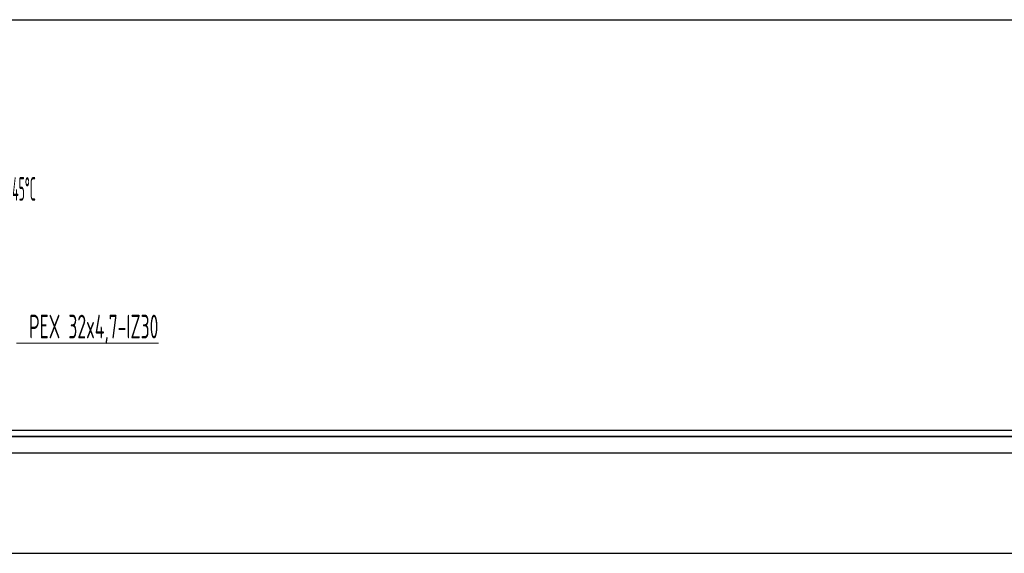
# Model space of a CAD drawing. Header units: millimetres. Extents: x -727 to 69715, y -15705 to 98123.
# Tile 190 of 256: x 40156 to 45349, y -10405 to -7589. Entities that reach past the tile are written whole.
import ezdxf
from ezdxf.enums import TextEntityAlignment as Align

# ---------------------------------------------------------------- set-up
doc = ezdxf.new("R2010")
doc.units = ezdxf.units.MM
doc.linetypes.add('VERDECKT', pattern=[9.525, 6.35, -3.175])
for name, color, linetype, lineweight in [('UT_KOTY - DIMENZE', 7, 'Continuous', 5), ('UT_POPIS - OBECNĚ', 7, 'Continuous', 5), ('UT_SCHÉMA_PŘÍVOD', 10, 'Continuous', 35), ('UT_SCHÉMA_ZPÁTEČKA', 172, 'VERDECKT', 35)]:
    doc.layers.add(name, color=color, linetype=linetype, lineweight=lineweight)
doc.styles.add('ISO 2.5', font='isocp.shx', dxfattribs={"width": 0.8, "height": 2.5})
doc.styles.add('ISOCP 2.5', font='isocp.shx', dxfattribs={"width": 0.6, "height": 2.5})

msp = doc.modelspace()

# ---------------------------------------------------------------- linework, layer by layer
for p, q in [((-727.4, -7589.4), (68024.3, -7589.4)), ((-727.4, -9754.7), (68024.3, -9754.7)), ((-727.4, -10404.7), (68024.3, -10404.7))]:
    msp.add_line(p, q)
at = {"layer": 'UT_KOTY - DIMENZE'}
msp.add_lwpolyline([(40138.4, -9295.9), (40887.2, -9295.9)], dxfattribs=at)
at = {"layer": 'UT_SCHÉMA_PŘÍVOD'}
msp.add_line((39959, -9875.7), (58155.7, -9874.7), dxfattribs=at)
at = {"layer": 'UT_SCHÉMA_ZPÁTEČKA', "ltscale": 0.3}
msp.add_line((39850.4, -9788.6), (58055.7, -9788.6), dxfattribs=at)

# ---------------------------------------------------------------- texts
at = {"layer": 'UT_KOTY - DIMENZE', "insert": (40887.2, -9145.9), "char_height": 125, "attachment_point": 3, "style": 'ISOCP 2.5'}
msp.add_mtext('PEX 32x4,7-IZ30', dxfattribs=at)
at = {"layer": 'UT_POPIS - OBECNĚ', "style": 'ISO 2.5', "width": 0.4}
msp.add_text('45°C', height=125, dxfattribs=at).set_placement((40178.7, -8482.3), align=Align.MIDDLE_CENTER)

doc.saveas('drawing.dxf')
